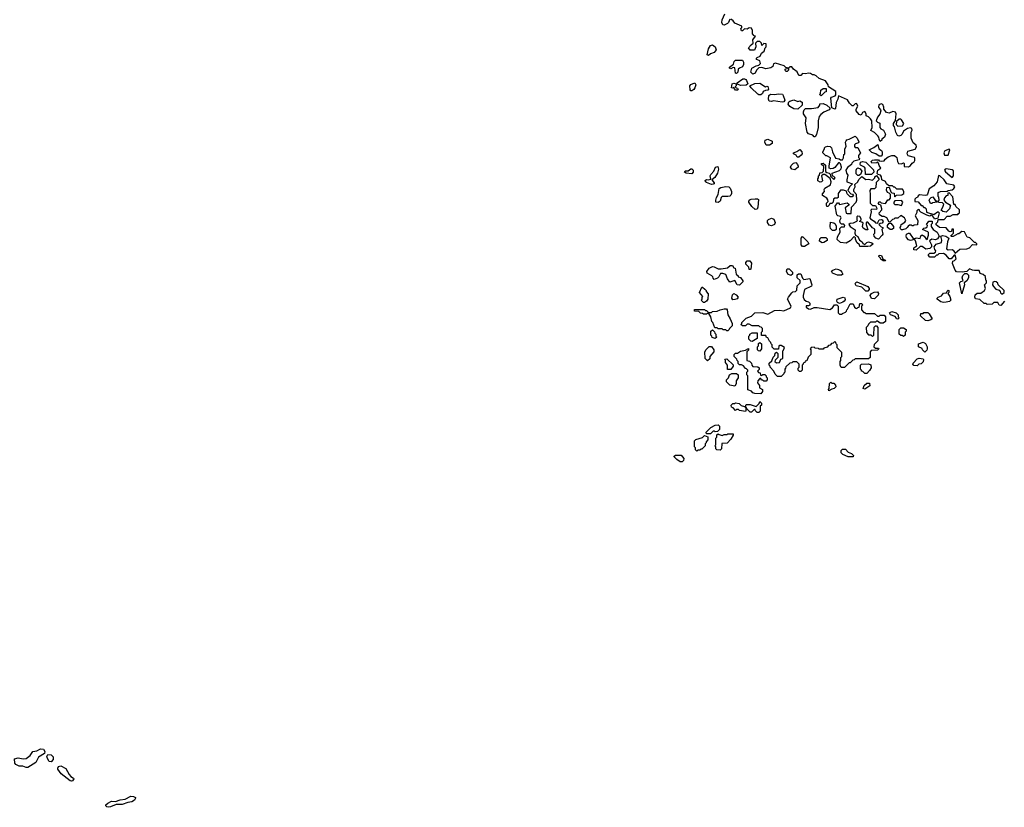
# Model space of a CAD drawing. Extents: x 2380107 to 2585170, y 384273 to 546161.
# Tile 254 of 256: x 2523240 to 2533382, y 434851 to 442965. Entities that reach past the tile are written whole.
import ezdxf

# ---------------------------------------------------------------- set-up
doc = ezdxf.new("R2010")
doc.units = 0

msp = doc.modelspace()

# ---------------------------------------------------------------- linework, layer by layer
at = {"layer": '0CON05XD'}
for points in [[(2530555, 442970), (2530542, 442935), (2530532, 442925), (2530495, 442910), (2530484, 442914), (2530474, 442935), (2530476, 442964), (2530503, 443027)], [(2530838, 442575), (2530869, 442591), (2530881, 442619), (2530908, 442642), (2530918, 442675), (2530928, 442685), (2530930, 442715), (2530905, 442720), (2530885, 442700), (2530880, 442725), (2530865, 442740), (2530838, 442742), (2530820, 442725), (2530822, 442685), (2530808, 442652), (2530763, 442653), (2530748, 442675), (2530775, 442708), (2530797, 442723), (2530793, 442757), (2530820, 442795), (2530805, 442800), (2530788, 442818), (2530790, 442855), (2530778, 442878), (2530755, 442880), (2530735, 442868), (2530705, 442870), (2530685, 442850), (2530675, 442850), (2530670, 442875), (2530680, 442885), (2530678, 442898), (2530605, 442928), (2530590, 442955), (2530565, 442970)], [(2530335, 442598), (2530323, 442603), (2530334, 442665), (2530355, 442700), (2530377, 442707), (2530404, 442685), (2530413, 442655), (2530392, 442628), (2530355, 442614), (2530335, 442598)], [(2530625, 442410), (2530613, 442413), (2530608, 442468), (2530588, 442472), (2530565, 442460), (2530550, 442465), (2530550, 442475), (2530592, 442508), (2530600, 442535), (2530615, 442550), (2530685, 442550), (2530697, 442527), (2530697, 442503), (2530685, 442480), (2530653, 442467), (2530640, 442455), (2530638, 442425), (2530625, 442410)], [(2533386, 440064), (2533345, 440022), (2533330, 440025), (2533315, 440050), (2533295, 440052), (2533275, 440050), (2533257, 440033), (2533205, 440030), (2533195, 440040), (2533175, 440040), (2533132, 440082), (2533085, 440090), (2533078, 440105), (2533081, 440129), (2533103, 440147), (2533142, 440148), (2533180, 440175), (2533188, 440195), (2533180, 440235), (2533200, 440255), (2533200, 440275), (2533193, 440283), (2533188, 440318), (2533165, 440340), (2533135, 440350), (2533125, 440380), (2533075, 440380), (2533056, 440386), (2533025, 440400), (2532995, 440370), (2532947, 440363), (2532889, 440369), (2532876, 440386), (2532848, 440455), (2532852, 440478), (2532870, 440485), (2532887, 440503), (2532875, 440540), (2532865, 440540), (2532835, 440500), (2532815, 440500), (2532785, 440540), (2532755, 440558), (2532708, 440552), (2532695, 440540), (2532685, 440540), (2532665, 440520), (2532615, 440520), (2532600, 440535), (2532600, 440545), (2532615, 440560), (2532655, 440560), (2532675, 440570), (2532678, 440585), (2532666, 440596), (2532660, 440625), (2532679, 440651), (2532735, 440670), (2532738, 440695), (2532730, 440735), (2532748, 440742), (2532780, 440735), (2532810, 440715), (2532798, 440675), (2532788, 440605), (2532805, 440593), (2532845, 440597), (2532855, 440592), (2532875, 440560), (2532925, 440600), (2532996, 440604), (2533024, 440616), (2533055, 440648), (2533100, 440645), (2533100, 440655), (2533085, 440670), (2533075, 440670), (2533028, 440718), (2533000, 440725), (2532971, 440781), (2532945, 440782), (2532915, 440760), (2532905, 440760), (2532855, 440730), (2532835, 440730), (2532832, 440738), (2532860, 440765), (2532858, 440808), (2532842, 440808), (2532838, 440782), (2532825, 440780), (2532810, 440785), (2532782, 440822), (2532715, 440823), (2532682, 440852), (2532680, 440865), (2532697, 440883), (2532702, 440908), (2532762, 440908), (2532795, 440940), (2532825, 440940), (2532855, 440960), (2532905, 440960), (2532912, 440968), (2532920, 440975), (2532920, 441005), (2532882, 441042), (2532875, 441060), (2532862, 441062), (2532852, 441142), (2532815, 441180), (2532802, 441178), (2532800, 441155), (2532785, 441150), (2532765, 441130), (2532760, 441105), (2532777, 441087), (2532828, 441055), (2532819, 441015), (2532785, 440983), (2532750, 440990), (2532733, 441003), (2532750, 441035), (2532758, 441065), (2532745, 441080), (2532713, 441083), (2532700, 441095), (2532710, 441105), (2532707, 441137), (2532700, 441145), (2532700, 441185), (2532724, 441196), (2532795, 441200), (2532803, 441207), (2532845, 441212), (2532863, 441225), (2532872, 441245), (2532862, 441262), (2532790, 441275), (2532764, 441314), (2532718, 441358), (2532705, 441360), (2532690, 441295), (2532656, 441254), (2532607, 441223), (2532592, 441168), (2532583, 441157), (2532567, 441153), (2532508, 441162), (2532495, 441150), (2532488, 441132), (2532475, 441130), (2532460, 441115), (2532462, 441092), (2532495, 441090), (2532525, 441050), (2532535, 441050), (2532555, 441030), (2532565, 441030), (2532578, 441018), (2532582, 440982), (2532655, 440960), (2532693, 440987), (2532700, 440985), (2532710, 440975), (2532698, 440922), (2532665, 440910), (2532658, 440928), (2532638, 440948), (2532625, 440950), (2532615, 440942), (2532585, 440952), (2532522, 440982), (2532510, 440995), (2532510, 441005), (2532495, 441010), (2532483, 440997), (2532482, 440978), (2532463, 440945), (2532490, 440895), (2532488, 440852), (2532455, 440850), (2532445, 440840), (2532435, 440840), (2532425, 440850), (2532405, 440848), (2532391, 440839), (2532382, 440825), (2532368, 440812), (2532335, 440800), (2532325, 440800), (2532312, 440812), (2532310, 440825), (2532317, 440833), (2532320, 440855), (2532359, 440881), (2532367, 440895), (2532353, 440923), (2532317, 440947), (2532285, 440920), (2532255, 440920), (2532245, 440910), (2532232, 440908), (2532208, 440882), (2532195, 440880), (2532173, 440923), (2532145, 440937), (2532125, 440938), (2532098, 440955), (2532093, 440977), (2532120, 441005), (2532122, 441015), (2532110, 441055), (2532095, 441060), (2532082, 441078), (2532095, 441090), (2532105, 441090), (2532115, 441080), (2532157, 441073), (2532182, 441108), (2532195, 441110), (2532210, 441125), (2532210, 441165), (2532198, 441178), (2532180, 441185), (2532168, 441208), (2532172, 441238), (2532195, 441240), (2532212, 441192), (2532225, 441180), (2532248, 441178), (2532250, 441145), (2532255, 441140), (2532272, 441158), (2532328, 441162), (2532348, 441175), (2532348, 441195), (2532335, 441220), (2532275, 441220), (2532255, 441240), (2532245, 441240), (2532232, 441252), (2532192, 441252), (2532170, 441275), (2532158, 441298), (2532120, 441315), (2532118, 441345), (2532108, 441365), (2532082, 441372), (2532072, 441382), (2532078, 441415), (2532110, 441435), (2532093, 441463), (2532088, 441488), (2532075, 441500), (2532065, 441492), (2532018, 441488), (2532012, 441505), (2532025, 441518), (2532045, 441520), (2532085, 441520), (2532095, 441510), (2532115, 441508), (2532145, 441510), (2532155, 441530), (2532186, 441554), (2532223, 441567), (2532253, 441567), (2532276, 441546), (2532283, 441503), (2532292, 441485), (2532325, 441482), (2532345, 441490), (2532350, 441485), (2532352, 441452), (2532395, 441450), (2532415, 441462), (2532432, 441488), (2532455, 441500), (2532462, 441515), (2532462, 441538), (2532457, 441547), (2532392, 441562), (2532383, 441585), (2532390, 441610), (2532465, 441632), (2532478, 441655), (2532473, 441673), (2532445, 441698), (2532424, 441745), (2532422, 441805), (2532433, 441827), (2532430, 441845), (2532415, 441851), (2532386, 441844), (2532344, 441816), (2532331, 441785), (2532315, 441771), (2532295, 441766), (2532283, 441773), (2532266, 441805), (2532252, 441862), (2532240, 441875), (2532240, 441895), (2532263, 441927), (2532269, 441995), (2532261, 442011), (2532235, 442018), (2532195, 442003), (2532168, 442008), (2532140, 442045), (2532140, 442065), (2532130, 442090), (2532115, 442100), (2532091, 442089), (2532088, 442065), (2532108, 442038), (2532110, 442025), (2532099, 441991), (2532075, 441960), (2532062, 441925), (2532075, 441908), (2532100, 441900), (2532100, 441855), (2532111, 441841), (2532137, 441827), (2532158, 441785), (2532148, 441755), (2532120, 441735), (2532120, 441725), (2532105, 441710), (2532093, 441733), (2532090, 441755), (2532079, 441769), (2532044, 441804), (2532008, 441825), (2532023, 441855), (2532017, 441925), (2532003, 441945), (2531985, 441963), (2531960, 441975), (2531958, 441995), (2531945, 442018), (2531921, 442009), (2531907, 441983), (2531889, 441989), (2531857, 442025), (2531858, 442045), (2531872, 442075), (2531865, 442097), (2531855, 442103), (2531845, 442100), (2531825, 442078), (2531815, 442078), (2531787, 442105), (2531768, 442138), (2531675, 442180), (2531668, 442145), (2531649, 442111), (2531645, 442052), (2531635, 442042), (2531607, 442057), (2531594, 442156), (2531602, 442168), (2531639, 442181), (2531648, 442192), (2531647, 442227), (2531572, 442272), (2531568, 442295), (2531542, 442335), (2531475, 442358), (2531445, 442388), (2531425, 442398), (2531405, 442398), (2531385, 442410), (2531365, 442414), (2531335, 442407), (2531305, 442410), (2531285, 442392), (2531265, 442392), (2531249, 442429), (2531212, 442455), (2531195, 442480), (2531175, 442480), (2531160, 442465), (2531160, 442445), (2531145, 442430), (2531135, 442430), (2531120, 442445), (2531132, 442458), (2531148, 442462), (2531148, 442468), (2531132, 442472), (2531115, 442490), (2531025, 442518), (2531005, 442510), (2530997, 442483), (2530979, 442471), (2530925, 442460), (2530885, 442472), (2530855, 442468), (2530830, 442445), (2530816, 442414), (2530793, 442403), (2530770, 442425), (2530782, 442465), (2530825, 442491), (2530854, 442496), (2530870, 442515), (2530865, 442540), (2530832, 442555), (2530828, 442565), (2530838, 442575)], [(2530668, 442288), (2530632, 442302), (2530630, 442315), (2530688, 442355), (2530706, 442356), (2530720, 442350), (2530728, 442338), (2530740, 442305), (2530725, 442290), (2530668, 442288)], [(2530155, 442231), (2530145, 442242), (2530144, 442285), (2530155, 442299), (2530195, 442316), (2530204, 442295), (2530196, 442265), (2530185, 442246), (2530165, 442234), (2530155, 442231)], [(2530635, 442240), (2530615, 442240), (2530602, 442252), (2530595, 442270), (2530585, 442260), (2530572, 442262), (2530578, 442305), (2530595, 442312), (2530620, 442305), (2530620, 442285), (2530610, 442275), (2530622, 442262), (2530635, 442260), (2530640, 442245), (2530635, 442240)], [(2530855, 442190), (2530845, 442198), (2530774, 442264), (2530760, 442285), (2530811, 442309), (2530865, 442313), (2530923, 442273), (2530935, 442280), (2530948, 442278), (2530955, 442250), (2530945, 442240), (2530923, 442237), (2530900, 442225), (2530890, 442205), (2530875, 442192), (2530855, 442190)], [(2531495, 442180), (2531480, 442195), (2531490, 442205), (2531492, 442238), (2531515, 442258), (2531548, 442258), (2531548, 442222), (2531535, 442220), (2531495, 442180)], [(2531095, 442114), (2531005, 442130), (2530985, 442122), (2530960, 442125), (2530952, 442145), (2530956, 442184), (2530975, 442197), (2531015, 442194), (2531055, 442201), (2531097, 442197), (2531106, 442186), (2531122, 442135), (2531112, 442118), (2531095, 442114)], [(2531255, 442043), (2531215, 442048), (2531172, 442072), (2531156, 442095), (2531162, 442118), (2531173, 442127), (2531215, 442138), (2531254, 442124), (2531275, 442128), (2531295, 442120), (2531300, 442115), (2531300, 442085), (2531255, 442043)], [(2531435, 441760), (2531425, 441760), (2531410, 441775), (2531365, 441791), (2531351, 441805), (2531334, 441896), (2531342, 441955), (2531313, 441995), (2531314, 442016), (2531322, 442038), (2531335, 442050), (2531395, 442049), (2531465, 442061), (2531482, 442085), (2531482, 442098), (2531515, 442103), (2531554, 442084), (2531590, 442055), (2531577, 442035), (2531525, 442014), (2531491, 441989), (2531475, 441968), (2531465, 441925), (2531466, 441854), (2531447, 441783), (2531435, 441760)], [(2532285, 441870), (2532335, 441872), (2532346, 441895), (2532325, 441933), (2532315, 441940), (2532301, 441939), (2532272, 441918), (2532270, 441885), (2532285, 441870)], [(2530931, 441671), (2530917, 441705), (2530918, 441725), (2530945, 441736), (2530990, 441715), (2530990, 441690), (2530965, 441674), (2530931, 441671)], [(2531565, 441040), (2531555, 441040), (2531550, 441055), (2531550, 441075), (2531567, 441093), (2531565, 441110), (2531555, 441127), (2531508, 441155), (2531508, 441172), (2531530, 441195), (2531528, 441215), (2531535, 441230), (2531592, 441265), (2531598, 441295), (2531588, 441328), (2531535, 441370), (2531515, 441370), (2531500, 441355), (2531508, 441305), (2531498, 441295), (2531485, 441292), (2531462, 441305), (2531462, 441325), (2531470, 441335), (2531470, 441355), (2531480, 441365), (2531482, 441388), (2531505, 441390), (2531520, 441405), (2531522, 441452), (2531500, 441475), (2531500, 441485), (2531517, 441487), (2531540, 441465), (2531542, 441402), (2531555, 441390), (2531580, 441385), (2531590, 441375), (2531592, 441352), (2531625, 441320), (2531640, 441335), (2531625, 441350), (2531612, 441352), (2531610, 441385), (2531685, 441412), (2531701, 441429), (2531707, 441447), (2531695, 441480), (2531685, 441490), (2531675, 441490), (2531636, 441444), (2531618, 441432), (2531595, 441428), (2531580, 441435), (2531578, 441455), (2531592, 441542), (2531555, 441562), (2531543, 441563), (2531513, 441593), (2531512, 441605), (2531530, 441635), (2531530, 441645), (2531540, 441655), (2531565, 441663), (2531588, 441658), (2531602, 441645), (2531613, 441605), (2531645, 441540), (2531682, 441532), (2531695, 441520), (2531715, 441520), (2531727, 441543), (2531730, 441575), (2531740, 441585), (2531740, 441635), (2531752, 441658), (2531748, 441705), (2531753, 441717), (2531761, 441729), (2531785, 441733), (2531845, 441764), (2531868, 441745), (2531883, 441707), (2531880, 441695), (2531850, 441685), (2531840, 441675), (2531838, 441658), (2531845, 441650), (2531875, 441648), (2531883, 441623), (2531900, 441595), (2531880, 441565), (2531880, 441545), (2531890, 441535), (2531888, 441522), (2531832, 441508), (2531813, 441487), (2531810, 441475), (2531767, 441443), (2531750, 441415), (2531757, 441385), (2531772, 441365), (2531760, 441315), (2531762, 441295), (2531820, 441275), (2531787, 441243), (2531770, 441205), (2531802, 441172), (2531818, 441168), (2531828, 441152), (2531815, 441140), (2531795, 441140), (2531765, 441170), (2531758, 441198), (2531725, 441210), (2531695, 441210), (2531672, 441175), (2531670, 441135), (2531662, 441128), (2531635, 441128), (2531624, 441115), (2531620, 441085), (2531605, 441070), (2531585, 441070), (2531580, 441055), (2531565, 441040)], [(2531265, 441550), (2531250, 441550), (2531238, 441568), (2531212, 441585), (2531212, 441595), (2531245, 441607), (2531275, 441628), (2531298, 441605), (2531301, 441585), (2531291, 441569), (2531265, 441550)], [(2532095, 441558), (2532058, 441585), (2532017, 441597), (2531992, 441625), (2532040, 441650), (2532078, 441678), (2532091, 441635), (2532118, 441618), (2532126, 441605), (2532126, 441574), (2532115, 441560), (2532095, 441558)], [(2532805, 441570), (2532820, 441625), (2532815, 441630), (2532770, 441615), (2532758, 441595), (2532765, 441570), (2532805, 441570)], [(2530165, 441378), (2530105, 441384), (2530088, 441395), (2530095, 441407), (2530125, 441407), (2530155, 441428), (2530165, 441428), (2530178, 441415), (2530178, 441395), (2530165, 441378)], [(2530365, 441269), (2530315, 441287), (2530303, 441295), (2530301, 441309), (2530315, 441320), (2530335, 441317), (2530358, 441322), (2530354, 441356), (2530359, 441371), (2530390, 441405), (2530408, 441445), (2530432, 441452), (2530440, 441425), (2530429, 441385), (2530399, 441341), (2530370, 441315), (2530392, 441285), (2530392, 441275), (2530385, 441270), (2530365, 441269)], [(2531225, 441418), (2531195, 441424), (2531181, 441445), (2531188, 441462), (2531212, 441488), (2531234, 441494), (2531252, 441475), (2531260, 441455), (2531258, 441445), (2531225, 441418)], [(2531885, 441360), (2531875, 441360), (2531857, 441377), (2531857, 441415), (2531865, 441432), (2531875, 441438), (2531899, 441429), (2531914, 441405), (2531900, 441370), (2531885, 441360)], [(2531952, 441372), (2531948, 441435), (2531942, 441445), (2531902, 441465), (2531898, 441475), (2531902, 441498), (2531925, 441504), (2531956, 441496), (2532035, 441420), (2532040, 441395), (2532015, 441372), (2531952, 441372)], [(2532845, 441340), (2532860, 441355), (2532858, 441408), (2532845, 441420), (2532785, 441430), (2532774, 441426), (2532768, 441415), (2532777, 441397), (2532845, 441340)], [(2531975, 440628), (2531895, 440630), (2531890, 440645), (2531865, 440670), (2531848, 440705), (2531848, 440718), (2531835, 440730), (2531795, 440688), (2531755, 440662), (2531695, 440670), (2531662, 440702), (2531663, 440727), (2531690, 440775), (2531688, 440815), (2531705, 440832), (2531735, 440830), (2531740, 440845), (2531728, 440858), (2531705, 440860), (2531693, 440873), (2531688, 440895), (2531702, 440925), (2531696, 440936), (2531666, 440946), (2531657, 440955), (2531640, 441045), (2531665, 441080), (2531675, 441080), (2531685, 441062), (2531765, 441080), (2531780, 441065), (2531780, 441055), (2531744, 441026), (2531753, 440973), (2531765, 440968), (2531805, 440970), (2531807, 441033), (2531856, 441084), (2531862, 441105), (2531860, 441165), (2531832, 441195), (2531834, 441216), (2531847, 441245), (2531842, 441268), (2531872, 441295), (2531885, 441320), (2531915, 441350), (2531955, 441318), (2531985, 441322), (2532025, 441312), (2532050, 441335), (2532050, 441345), (2532065, 441360), (2532090, 441325), (2532090, 441315), (2532063, 441287), (2532058, 441235), (2532045, 441222), (2532008, 441222), (2531998, 441205), (2532002, 441165), (2532000, 441075), (2532025, 441050), (2532055, 441050), (2532070, 441025), (2532065, 441010), (2532018, 441012), (2532008, 441002), (2532010, 440985), (2531997, 440925), (2532004, 440914), (2532041, 440891), (2532055, 440872), (2532075, 440870), (2532095, 440902), (2532115, 440908), (2532125, 440902), (2532133, 440885), (2532125, 440868), (2532103, 440867), (2532090, 440855), (2532115, 440830), (2532130, 440825), (2532130, 440815), (2532120, 440805), (2532130, 440755), (2532126, 440744), (2532085, 440703), (2532058, 440715), (2532042, 440735), (2532040, 440755), (2532048, 440765), (2532048, 440808), (2532025, 440820), (2531978, 440878), (2531965, 440880), (2531960, 440875), (2531960, 440855), (2531978, 440802), (2531955, 440802), (2531927, 440817), (2531922, 440835), (2531928, 440868), (2531915, 440880), (2531890, 440885), (2531908, 440902), (2531908, 440915), (2531895, 440938), (2531875, 440942), (2531862, 440935), (2531862, 440905), (2531870, 440895), (2531860, 440885), (2531825, 440870), (2531793, 440867), (2531782, 440855), (2531793, 440833), (2531845, 440800), (2531842, 440765), (2531850, 440745), (2531875, 440730), (2531890, 440695), (2531917, 440677), (2531925, 440660), (2531945, 440650), (2531965, 440670), (2531985, 440678), (2532017, 440667), (2532030, 440655), (2532005, 440632), (2531975, 440628)], [(2530435, 441082), (2530410, 441085), (2530410, 441105), (2530417, 441135), (2530436, 441164), (2530444, 441226), (2530463, 441237), (2530515, 441246), (2530545, 441243), (2530559, 441229), (2530573, 441195), (2530572, 441175), (2530564, 441156), (2530555, 441148), (2530536, 441144), (2530475, 441143), (2530466, 441134), (2530454, 441096), (2530435, 441082)], [(2530815, 441011), (2530780, 441040), (2530750, 441085), (2530750, 441095), (2530761, 441109), (2530775, 441116), (2530815, 441120), (2530839, 441119), (2530852, 441112), (2530844, 441035), (2530835, 441013), (2530815, 441011)], [(2532635, 441070), (2532622, 441072), (2532610, 441105), (2532615, 441120), (2532630, 441135), (2532645, 441140), (2532675, 441100), (2532688, 441098), (2532690, 441085), (2532643, 441077), (2532635, 441070)], [(2532325, 441050), (2532338, 441085), (2532322, 441102), (2532255, 441100), (2532243, 441087), (2532243, 441073), (2532255, 441060), (2532285, 441062), (2532325, 441050)], [(2530985, 440843), (2530959, 440849), (2530943, 440875), (2530943, 440895), (2530952, 440908), (2530985, 440920), (2531010, 440910), (2531023, 440875), (2531014, 440856), (2530985, 440843)], [(2531635, 440792), (2531614, 440794), (2531593, 440813), (2531587, 440835), (2531592, 440878), (2531625, 440873), (2531641, 440861), (2531649, 440839), (2531650, 440805), (2531635, 440792)], [(2532225, 440803), (2532205, 440803), (2532180, 440825), (2532180, 440845), (2532195, 440870), (2532215, 440870), (2532240, 440835), (2532242, 440815), (2532225, 440803)], [(2532475, 440590), (2532450, 440595), (2532450, 440615), (2532480, 440635), (2532467, 440687), (2532455, 440700), (2532415, 440692), (2532395, 440698), (2532375, 440720), (2532370, 440735), (2532374, 440756), (2532394, 440766), (2532406, 440766), (2532445, 440710), (2532465, 440710), (2532475, 440718), (2532515, 440710), (2532523, 440737), (2532535, 440750), (2532556, 440736), (2532575, 440710), (2532588, 440702), (2532602, 440745), (2532602, 440772), (2532595, 440780), (2532540, 440805), (2532552, 440818), (2532575, 440820), (2532588, 440832), (2532590, 440845), (2532580, 440855), (2532605, 440890), (2532638, 440888), (2532640, 440865), (2532630, 440855), (2532630, 440835), (2532650, 440805), (2532692, 440775), (2532710, 440735), (2532693, 440707), (2532675, 440698), (2532637, 440703), (2532612, 440688), (2532632, 440645), (2532632, 440625), (2532615, 440608), (2532575, 440600), (2532535, 440628), (2532515, 440628), (2532475, 440590)], [(2531325, 440630), (2531305, 440630), (2531290, 440645), (2531290, 440715), (2531305, 440730), (2531360, 440675), (2531368, 440655), (2531325, 440630)], [(2531505, 440668), (2531478, 440685), (2531483, 440707), (2531495, 440720), (2531545, 440720), (2531558, 440708), (2531558, 440692), (2531525, 440670), (2531505, 440668)], [(2532155, 440480), (2532135, 440480), (2532125, 440490), (2532115, 440490), (2532108, 440508), (2532090, 440525), (2532092, 440538), (2532116, 440536), (2532132, 440502), (2532145, 440490), (2532155, 440490), (2532160, 440485), (2532155, 440480)], [(2530655, 440231), (2530631, 440235), (2530607, 440277), (2530555, 440260), (2530530, 440295), (2530515, 440340), (2530482, 440352), (2530458, 440352), (2530442, 440315), (2530429, 440301), (2530395, 440290), (2530382, 440302), (2530380, 440315), (2530370, 440325), (2530320, 440355), (2530318, 440372), (2530343, 440405), (2530375, 440421), (2530395, 440420), (2530435, 440400), (2530465, 440399), (2530532, 440408), (2530558, 440432), (2530582, 440432), (2530595, 440410), (2530610, 440405), (2530622, 440345), (2530640, 440325), (2530640, 440315), (2530665, 440310), (2530688, 440275), (2530688, 440265), (2530655, 440231)], [(2530755, 440390), (2530750, 440415), (2530720, 440445), (2530720, 440465), (2530735, 440481), (2530760, 440480), (2530777, 440457), (2530770, 440395), (2530765, 440392), (2530755, 440390)], [(2531185, 440330), (2531152, 440345), (2531138, 440375), (2531145, 440400), (2531165, 440400), (2531200, 440365), (2531200, 440345), (2531185, 440330)], [(2531705, 440334), (2531665, 440334), (2531613, 440353), (2531604, 440375), (2531615, 440386), (2531651, 440399), (2531675, 440393), (2531695, 440382), (2531708, 440365), (2531718, 440345), (2531705, 440334)], [(2531085, 439290), (2531045, 439290), (2531022, 439312), (2531010, 439345), (2530970, 439385), (2530970, 439395), (2530960, 439405), (2530960, 439425), (2530988, 439452), (2531002, 439488), (2531020, 439505), (2531022, 439528), (2531035, 439540), (2531050, 439525), (2531050, 439485), (2531022, 439458), (2531020, 439445), (2531035, 439430), (2531068, 439432), (2531082, 439468), (2531100, 439475), (2531100, 439555), (2531108, 439562), (2531118, 439588), (2531085, 439610), (2531065, 439610), (2531060, 439605), (2531058, 439572), (2531012, 439572), (2530992, 439592), (2530990, 439615), (2530980, 439625), (2530978, 439638), (2530962, 439652), (2530948, 439688), (2530932, 439692), (2530925, 439710), (2530882, 439712), (2530880, 439745), (2530890, 439755), (2530890, 439785), (2530878, 439798), (2530865, 439800), (2530855, 439810), (2530785, 439810), (2530755, 439830), (2530735, 439830), (2530715, 439810), (2530685, 439810), (2530670, 439825), (2530680, 439835), (2530680, 439845), (2530725, 439890), (2530778, 439912), (2530814, 439946), (2530895, 439949), (2530945, 439933), (2531015, 439968), (2531065, 439972), (2531113, 439967), (2531180, 439995), (2531188, 440015), (2531150, 440085), (2531158, 440105), (2531195, 440150), (2531205, 440160), (2531230, 440165), (2531245, 440180), (2531248, 440222), (2531280, 440255), (2531278, 440278), (2531250, 440305), (2531250, 440335), (2531263, 440347), (2531288, 440348), (2531303, 440303), (2531318, 440288), (2531380, 440300), (2531400, 440235), (2531395, 440220), (2531323, 440187), (2531312, 440125), (2531312, 440105), (2531322, 440082), (2531340, 440065), (2531367, 440057), (2531380, 440045), (2531378, 440025), (2531365, 440018), (2531343, 440017), (2531340, 440005), (2531365, 439988), (2531385, 439983), (2531425, 440000), (2531455, 440000), (2531585, 439978), (2531612, 439998), (2531632, 440028), (2531658, 440028), (2531670, 440015), (2531670, 439945), (2531685, 439930), (2531705, 439930), (2531715, 439940), (2531748, 439952), (2531758, 439962), (2531760, 439975), (2531768, 439982), (2531793, 440037), (2531825, 440038), (2531840, 440005), (2531852, 439992), (2531865, 439990), (2531875, 440000), (2531888, 440002), (2531895, 440040), (2531915, 440040), (2531920, 440025), (2531910, 440015), (2531910, 439975), (2531935, 439950), (2531945, 439950), (2531955, 439940), (2532045, 439940), (2532075, 439910), (2532095, 439910), (2532105, 439920), (2532145, 439920), (2532160, 439905), (2532160, 439855), (2532135, 439840), (2532105, 439840), (2532075, 439860), (2532065, 439860), (2532055, 439850), (2532005, 439850), (2531982, 439828), (2531978, 439812), (2531960, 439795), (2531962, 439742), (2531985, 439720), (2532008, 439718), (2532025, 439700), (2532040, 439715), (2532042, 439798), (2532055, 439810), (2532065, 439810), (2532080, 439795), (2532080, 439655), (2532042, 439618), (2532040, 439595), (2532055, 439580), (2532085, 439580), (2532090, 439575), (2532075, 439560), (2532012, 439558), (2532000, 439545), (2532000, 439485), (2531985, 439470), (2531845, 439470), (2531835, 439460), (2531822, 439458), (2531795, 439430), (2531785, 439430), (2531738, 439382), (2531703, 439383), (2531690, 439405), (2531690, 439445), (2531700, 439455), (2531700, 439485), (2531710, 439495), (2531710, 439535), (2531660, 439585), (2531660, 439615), (2531650, 439625), (2531648, 439638), (2531635, 439650), (2531618, 439632), (2531602, 439628), (2531588, 439612), (2531572, 439608), (2531558, 439592), (2531525, 439580), (2531515, 439570), (2531475, 439570), (2531467, 439577), (2531435, 439580), (2531425, 439590), (2531392, 439588), (2531382, 439575), (2531390, 439565), (2531390, 439515), (2531362, 439488), (2531348, 439452), (2531332, 439448), (2531328, 439432), (2531312, 439428), (2531310, 439415), (2531300, 439405), (2531300, 439355), (2531285, 439340), (2531272, 439342), (2531260, 439355), (2531260, 439375), (2531270, 439385), (2531268, 439418), (2531245, 439440), (2531205, 439440), (2531195, 439430), (2531172, 439428), (2531132, 439388), (2531130, 439375), (2531120, 439365), (2531120, 439335), (2531110, 439325), (2531110, 439315), (2531085, 439290)], [(2532945, 440140), (2532922, 440255), (2532933, 440267), (2532960, 440275), (2532950, 440305), (2532955, 440330), (2532975, 440350), (2532995, 440350), (2533012, 440332), (2533012, 440305), (2532996, 440274), (2532970, 440255), (2532973, 440235), (2532945, 440140)], [(2530295, 440050), (2530285, 440050), (2530260, 440075), (2530270, 440085), (2530270, 440105), (2530278, 440115), (2530242, 440155), (2530265, 440210), (2530275, 440210), (2530298, 440188), (2530310, 440175), (2530310, 440165), (2530332, 440142), (2530330, 440085), (2530316, 440064), (2530295, 440050)], [(2531955, 440168), (2531915, 440208), (2531855, 440222), (2531847, 440245), (2531852, 440258), (2531865, 440263), (2531975, 440218), (2531992, 440195), (2531992, 440185), (2531975, 440170), (2531955, 440168)], [(2533365, 440140), (2533380, 440155), (2533380, 440175), (2533320, 440235), (2533315, 440250), (2533300, 440265), (2533285, 440268), (2533265, 440260), (2533260, 440235), (2533270, 440215), (2533295, 440190), (2533328, 440178), (2533340, 440165), (2533342, 440152), (2533355, 440140), (2533365, 440140)], [(2530585, 440080), (2530574, 440095), (2530581, 440129), (2530595, 440144), (2530620, 440130), (2530640, 440105), (2530632, 440088), (2530605, 440082), (2530585, 440080)], [(2531685, 440042), (2531663, 440053), (2531658, 440065), (2531662, 440085), (2531724, 440106), (2531739, 440099), (2531742, 440078), (2531733, 440067), (2531720, 440055), (2531685, 440042)], [(2532045, 440090), (2532014, 440094), (2532002, 440125), (2532014, 440146), (2532042, 440158), (2532075, 440163), (2532086, 440146), (2532084, 440126), (2532045, 440090)], [(2532755, 440051), (2532728, 440058), (2532692, 440085), (2532692, 440095), (2532702, 440108), (2532735, 440120), (2532755, 440148), (2532788, 440152), (2532795, 440170), (2532805, 440177), (2532810, 440175), (2532810, 440155), (2532800, 440145), (2532823, 440115), (2532830, 440075), (2532817, 440063), (2532785, 440054), (2532755, 440051)], [(2530535, 439760), (2530525, 439760), (2530515, 439770), (2530485, 439770), (2530475, 439780), (2530435, 439780), (2530425, 439790), (2530402, 439792), (2530380, 439845), (2530370, 439855), (2530360, 439905), (2530338, 439938), (2530325, 439940), (2530315, 439930), (2530285, 439930), (2530275, 439940), (2530253, 439943), (2530235, 439960), (2530192, 439962), (2530192, 439978), (2530295, 439980), (2530305, 439970), (2530315, 439970), (2530335, 439950), (2530365, 439950), (2530375, 439958), (2530425, 439962), (2530454, 439976), (2530495, 439986), (2530520, 439985), (2530528, 439975), (2530533, 439923), (2530560, 439885), (2530580, 439835), (2530578, 439812), (2530550, 439785), (2530548, 439772), (2530535, 439760)], [(2532285, 439880), (2532272, 439882), (2532270, 439895), (2532258, 439908), (2532210, 439925), (2532200, 439945), (2532225, 439960), (2532270, 439945), (2532290, 439925), (2532290, 439905), (2532300, 439895), (2532285, 439880)], [(2532595, 439862), (2532570, 439865), (2532520, 439915), (2532522, 439938), (2532545, 439940), (2532555, 439950), (2532595, 439950), (2532610, 439935), (2532640, 439885), (2532627, 439873), (2532595, 439862)], [(2532345, 439700), (2532335, 439710), (2532315, 439710), (2532300, 439725), (2532298, 439772), (2532315, 439790), (2532345, 439790), (2532370, 439775), (2532370, 439755), (2532360, 439745), (2532360, 439715), (2532345, 439700)], [(2530405, 439680), (2530372, 439692), (2530370, 439705), (2530360, 439715), (2530360, 439755), (2530375, 439770), (2530398, 439748), (2530400, 439735), (2530410, 439725), (2530410, 439705), (2530420, 439695), (2530405, 439680)], [(2530785, 439650), (2530772, 439652), (2530750, 439675), (2530750, 439705), (2530760, 439715), (2530760, 439725), (2530785, 439740), (2530838, 439738), (2530838, 439682), (2530785, 439650)], [(2530325, 439450), (2530300, 439475), (2530298, 439542), (2530311, 439569), (2530342, 439598), (2530365, 439600), (2530390, 439565), (2530390, 439545), (2530350, 439495), (2530348, 439472), (2530325, 439450)], [(2530865, 439550), (2530852, 439552), (2530840, 439565), (2530840, 439595), (2530850, 439605), (2530852, 439628), (2530865, 439640), (2530880, 439625), (2530880, 439575), (2530865, 439550)], [(2532565, 439540), (2532540, 439565), (2532536, 439576), (2532500, 439595), (2532500, 439625), (2532545, 439642), (2532569, 439629), (2532588, 439595), (2532588, 439575), (2532585, 439560), (2532565, 439540)], [(2530875, 439110), (2530813, 439113), (2530792, 439122), (2530778, 439138), (2530742, 439152), (2530740, 439295), (2530730, 439305), (2530730, 439335), (2530740, 439345), (2530740, 439355), (2530728, 439368), (2530715, 439370), (2530695, 439400), (2530675, 439410), (2530655, 439410), (2530642, 439422), (2530640, 439445), (2530630, 439455), (2530628, 439468), (2530600, 439495), (2530600, 439515), (2530612, 439528), (2530635, 439530), (2530665, 439550), (2530715, 439560), (2530748, 439578), (2530748, 439562), (2530730, 439545), (2530730, 439455), (2530758, 439448), (2530778, 439428), (2530780, 439405), (2530792, 439392), (2530845, 439390), (2530858, 439378), (2530858, 439362), (2530840, 439345), (2530852, 439332), (2530868, 439328), (2530872, 439302), (2530885, 439300), (2530895, 439310), (2530915, 439310), (2530930, 439295), (2530930, 439285), (2530940, 439275), (2530940, 439255), (2530928, 439242), (2530905, 439240), (2530895, 439250), (2530882, 439252), (2530875, 439270), (2530865, 439270), (2530842, 439245), (2530840, 439225), (2530860, 439195), (2530862, 439172), (2530890, 439155), (2530890, 439135), (2530875, 439110)], [(2530565, 439360), (2530532, 439362), (2530530, 439405), (2530510, 439435), (2530510, 439455), (2530502, 439468), (2530525, 439470), (2530588, 439408), (2530590, 439395), (2530565, 439360)], [(2531965, 439320), (2531945, 439320), (2531925, 439340), (2531910, 439345), (2531910, 439355), (2531900, 439365), (2531900, 439405), (2531912, 439418), (2531985, 439420), (2532008, 439408), (2532012, 439378), (2531995, 439350), (2531965, 439320)], [(2532485, 439400), (2532452, 439402), (2532440, 439415), (2532442, 439428), (2532485, 439470), (2532505, 439478), (2532545, 439470), (2532550, 439465), (2532548, 439442), (2532525, 439420), (2532502, 439418), (2532485, 439400)], [(2530605, 439190), (2530555, 439200), (2530520, 439235), (2530522, 439255), (2530540, 439275), (2530550, 439305), (2530575, 439320), (2530625, 439320), (2530640, 439305), (2530640, 439275), (2530620, 439245), (2530620, 439215), (2530605, 439190)], [(2531575, 439140), (2531570, 439155), (2531580, 439165), (2531582, 439218), (2531595, 439230), (2531605, 439220), (2531625, 439220), (2531645, 439200), (2531647, 439183), (2531630, 439165), (2531605, 439160), (2531575, 439140)], [(2531945, 439160), (2531930, 439165), (2531940, 439195), (2531968, 439222), (2531995, 439220), (2531998, 439192), (2531945, 439160)], [(2530855, 438920), (2530835, 438920), (2530820, 438935), (2530815, 438950), (2530805, 438950), (2530777, 438923), (2530763, 438923), (2530732, 438952), (2530725, 438970), (2530720, 438970), (2530720, 438935), (2530715, 438930), (2530655, 438940), (2530645, 438950), (2530625, 438950), (2530615, 438940), (2530588, 438968), (2530572, 438972), (2530570, 438995), (2530585, 439010), (2530605, 439010), (2530615, 439018), (2530652, 439012), (2530672, 438992), (2530705, 438980), (2530715, 438970), (2530720, 438970), (2530720, 438995), (2530725, 439000), (2530765, 439000), (2530825, 438980), (2530858, 439012), (2530865, 439030), (2530880, 439015), (2530880, 438995), (2530868, 438982), (2530867, 438933), (2530855, 438920)], [(2530355, 438700), (2530315, 438700), (2530310, 438715), (2530360, 438765), (2530405, 438788), (2530435, 438790), (2530448, 438778), (2530447, 438743), (2530428, 438722), (2530405, 438720), (2530397, 438727), (2530383, 438727), (2530355, 438700)], [(2530215, 438520), (2530202, 438532), (2530200, 438555), (2530190, 438565), (2530192, 438628), (2530205, 438640), (2530275, 438660), (2530295, 438680), (2530328, 438668), (2530330, 438635), (2530310, 438615), (2530310, 438605), (2530300, 438595), (2530300, 438575), (2530265, 438540), (2530255, 438540), (2530245, 438530), (2530225, 438530), (2530215, 438520)], [(2530455, 438530), (2530422, 438532), (2530410, 438545), (2530410, 438565), (2530400, 438575), (2530410, 438585), (2530410, 438655), (2530420, 438665), (2530422, 438688), (2530435, 438700), (2530445, 438690), (2530475, 438680), (2530498, 438692), (2530527, 438693), (2530535, 438700), (2530588, 438698), (2530590, 438685), (2530567, 438643), (2530528, 438602), (2530472, 438598), (2530470, 438545), (2530455, 438530)], [(2530065, 438410), (2530045, 438410), (2530010, 438435), (2529982, 438462), (2529982, 438468), (2529995, 438480), (2530055, 438480), (2530082, 438445), (2530077, 438423), (2530065, 438410)], [(2531825, 438460), (2531775, 438462), (2531720, 438485), (2531703, 438503), (2531703, 438527), (2531715, 438540), (2531745, 438540), (2531775, 438510), (2531810, 438495), (2531830, 438475), (2531825, 438460)], [(2523305, 435260), (2523273, 435273), (2523234, 435274), (2523200, 435290), (2523188, 435305), (2523185, 435350), (2523225, 435360), (2523275, 435350), (2523305, 435353), (2523347, 435385), (2523374, 435426), (2523415, 435433), (2523455, 435452), (2523485, 435450), (2523498, 435425), (2523494, 435405), (2523435, 435367), (2523405, 435312), (2523325, 435262), (2523305, 435260)], [(2523565, 435320), (2523545, 435323), (2523526, 435355), (2523521, 435375), (2523530, 435395), (2523565, 435391), (2523585, 435370), (2523585, 435342), (2523565, 435320)], [(2523775, 435120), (2523758, 435125), (2523667, 435197), (2523634, 435244), (2523631, 435255), (2523639, 435271), (2523665, 435277), (2523715, 435252), (2523749, 435189), (2523765, 435169), (2523795, 435150), (2523798, 435145), (2523785, 435124), (2523775, 435120)], [(2524155, 434851), (2524136, 434856), (2524126, 434865), (2524126, 434875), (2524146, 434895), (2524185, 434914), (2524225, 434910), (2524275, 434927), (2524327, 434933), (2524385, 434964), (2524413, 434963), (2524432, 434952), (2524434, 434945), (2524421, 434925), (2524395, 434908), (2524355, 434900), (2524295, 434878), (2524235, 434880), (2524175, 434854), (2524155, 434851)]]:
    msp.add_lwpolyline(points, dxfattribs=at)

doc.saveas('drawing.dxf')
